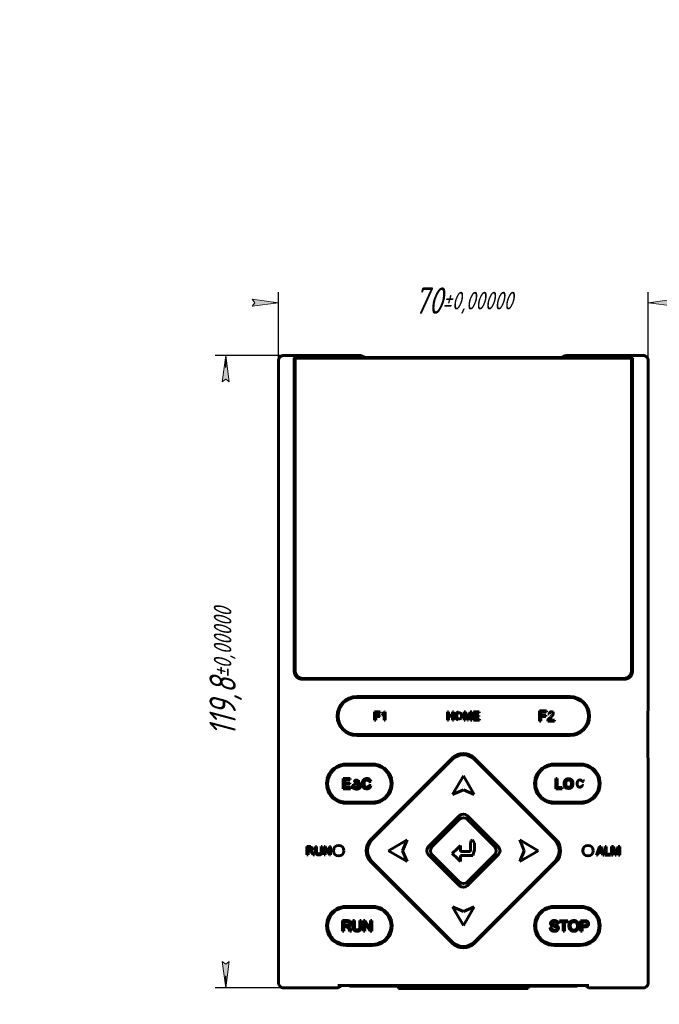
# Model space of a CAD drawing. Header units: millimetres. Extents: x 0 to 210, y 0 to 297.
# Tile 2 of 3: x 0 to 121, y 110 to 297. Entities that reach past the tile are written whole.
import ezdxf

# ---------------------------------------------------------------- set-up
doc = ezdxf.new("R2010")
doc.units = ezdxf.units.MM
doc.linetypes.add('K5LT_BASIC', pattern=[0])
doc.linetypes.add('K5LT_THIN', pattern=[0])
doc.layers.add('Системный слой', color=7, linetype='Continuous')
doc.styles.add('KDIMTEXTSTYLE', font='GOST_AU.SHX', dxfattribs={"width": 0.96, "oblique": 15, "height": 5})
doc.dimstyles.new('KDIMSTYLE (1.00)', dxfattribs={"dimtxt": 5, "dimasz": 1, "dimexe": 2, "dimexo": 0, "dimgap": 1, "dimtad": 1, "dimtxsty": 'KDIMTEXTSTYLE', "dimsah": 1, "dimcen": 0, "dimdle": 1, "dimadec": 0, "dimazin": 0, "dimtfac": 0.667, "dimtmove": 0, "dimatfit": 3, "dimfxl": 1, "dimtvp": 1, "dimtolj": 1, "dimtzin": 0, "dimarcsym": 0})

# ---------------------------------------------------------------- blocks, each defined once
blk = doc.blocks.new('U0')
at = {"layer": 'Системный слой', "color": 150, "linetype": 'K5LT_BASIC', "lineweight": 60, "true_color": 0x0080ff}
for p, q in [((85.4, 141.47), (85.33, 140.81)), ((85.33, 140.81), (85.33, 140.13)), ((85.33, 140.13), (85.33, 139.46)), ((85.73, 141.63), (85.4, 141.47)), ((86.12, 141), (85.73, 141.63)), ((86.12, 139.76), (86.12, 141)), ((84, 138.66), (85.81, 138.68)), ((85.81, 138.68), (86.12, 139.76))]:
    blk.add_line(p, q, dxfattribs=at)
blk = doc.blocks.new('U1')
at = {"layer": 'Системный слой', "color": 150, "linetype": 'K5LT_BASIC', "lineweight": 60, "true_color": 0x0080ff}
for p, q in [((83.49, 138.3), (83.49, 138.66)), ((83.49, 137.94), (83.49, 138.3)), ((83.49, 137.57), (83.49, 137.94))]:
    blk.add_line(p, q, dxfattribs=at)
blk = doc.blocks.new('U2')
at = {"layer": 'Системный слой', "color": 150, "linetype": 'K5LT_BASIC', "lineweight": 60, "true_color": 0x0080ff}
for p, q in [((107.41, 113.79), (107.18, 114.04)), ((107.71, 113.64), (107.41, 113.79)), ((108.01, 113.59), (107.71, 113.64))]:
    blk.add_line(p, q, dxfattribs=at)
blk = doc.blocks.new('U3')
at = {"layer": 'Системный слой', "color": 150, "linetype": 'K5LT_BASIC', "lineweight": 60, "true_color": 0x0080ff}
for p, q in [((62.77, 113.92), (71.7, 113.92)), ((96.3, 113.92), (105.23, 113.92))]:
    blk.add_line(p, q, dxfattribs=at)
blk = doc.blocks.new('U4')
at = {"layer": 'Системный слой', "color": 150, "linetype": 'K5LT_BASIC', "lineweight": 60, "true_color": 0x0080ff}
for p, q in [((64.5, 233.39), (64.78, 233.35)), ((64.78, 233.35), (65.07, 233.21)), ((65.07, 233.21), (65.3, 232.99))]:
    blk.add_line(p, q, dxfattribs=at)
blk = doc.blocks.new('U5')
at = {"layer": 'Системный слой', "color": 150, "linetype": 'K5LT_BASIC', "lineweight": 60, "true_color": 0x0080ff}
for p, q in [((60.6, 113.79), (60.3, 113.64)), ((60.83, 114.04), (60.6, 113.79)), ((60.3, 113.64), (60, 113.59))]:
    blk.add_line(p, q, dxfattribs=at)
blk = doc.blocks.new('U6')
at = {"layer": 'Системный слой', "color": 150, "linetype": 'K5LT_BASIC', "lineweight": 60, "true_color": 0x0080ff}
for p, q in [((102.71, 232.99), (102.94, 233.21)), ((102.94, 233.21), (103.22, 233.35)), ((103.22, 233.35), (103.51, 233.39))]:
    blk.add_line(p, q, dxfattribs=at)
blk = doc.blocks.new('U7')
at = {"layer": 'Системный слой', "color": 150, "linetype": 'K5LT_BASIC', "lineweight": 60, "true_color": 0x0080ff}
for p, q in [((60.31, 113.64), (60.6, 113.79)), ((60.6, 113.79), (60.84, 114.04)), ((60, 113.59), (60.31, 113.64))]:
    blk.add_line(p, q, dxfattribs=at)
blk = doc.blocks.new('U8')
at = {"layer": 'Системный слой', "color": 150, "linetype": 'K5LT_BASIC', "lineweight": 60, "true_color": 0x0080ff}
for p, q in [((102.69, 232.99), (102.92, 233.22)), ((102.92, 233.22), (103.21, 233.36)), ((103.21, 233.36), (103.5, 233.4))]:
    blk.add_line(p, q, dxfattribs=at)
blk = doc.blocks.new('U9')
at = {"layer": 'Системный слой', "color": 150, "linetype": 'K5LT_BASIC', "lineweight": 60, "true_color": 0x0080ff}
for p, q in [((64.5, 233.39), (64.79, 233.35)), ((64.79, 233.35), (65.08, 233.22)), ((65.08, 233.22), (65.31, 232.99))]:
    blk.add_line(p, q, dxfattribs=at)
blk = doc.blocks.new('U10')
at = {"layer": 'Системный слой', "color": 150, "linetype": 'K5LT_BASIC', "lineweight": 60, "true_color": 0x0080ff}
for p, q in [((107.17, 114.04), (107.4, 113.79)), ((107.4, 113.79), (107.7, 113.64)), ((107.7, 113.64), (108, 113.59))]:
    blk.add_line(p, q, dxfattribs=at)
blk = doc.blocks.new('KDIMARROW_01')
at = {"layer": 'Системный слой'}
blk.add_hatch(color=0, dxfattribs=at).paths.add_polyline_path([(-5, -0.66), (0, 0), (-5, 0.66), (-4.5, 0)])
at = {"layer": 'Системный слой', "color": 0, "linetype": 'K5LT_THIN', "lineweight": 18}
for p, q in [((-4.5, 0), (-5, 0.66)), ((-5, 0.66), (0, 0)), ((0, 0), (-5, -0.66)), ((-5, -0.66), (-4.5, 0)), ((0, 0), (-1, 0))]:
    blk.add_line(p, q, dxfattribs=at)

msp = doc.modelspace()

# ---------------------------------------------------------------- linework, layer by layer
at = {"layer": 'Системный слой', "color": 150, "linetype": 'K5LT_BASIC', "lineweight": 60, "true_color": 0x0080ff}
for p, q in [((50.002, 233.395), (64.504, 233.395)), ((64.498, 233.39), (50.002, 233.39)), ((103.499, 233.4), (118.004, 233.4)), ((118.004, 233.39), (103.507, 233.39)), ((49.003, 114.593), (49.003, 232.396)), ((49.003, 232.391), (49.003, 114.593)), ((51.986, 232.581), (51.986, 173.577)), ((51.991, 232.881), (52.003, 232.918)), ((52.003, 173.594), (52.003, 232.918)), ((52.003, 232.918), (116.003, 232.918)), ((115.853, 232.894), (52.153, 232.894)), ((52.162, 232.886), (52.153, 232.894)), ((52.153, 232.894), (52.153, 173.694)), ((52.167, 232.586), (52.167, 173.708)), ((64.697, 232.992), (103.308, 232.992)), ((115.839, 173.708), (115.839, 232.586)), ((115.844, 232.886), (115.853, 232.894)), ((115.853, 173.694), (115.853, 232.894)), ((116.003, 232.918), (116.003, 173.594)), ((116.016, 232.881), (116.003, 232.918)), ((116.02, 173.577), (116.02, 232.581)), ((119.003, 166.447), (119.003, 232.401)), ((119.003, 232.391), (119.003, 166.395)), ((53.485, 172.077), (114.521, 172.077)), ((114.503, 172.094), (53.503, 172.094)), ((114.353, 172.194), (53.653, 172.194)), ((114.339, 172.208), (53.667, 172.208)), ((63.803, 168.794), (104.203, 168.794)), ((63.803, 168.764), (104.203, 168.764)), ((63.803, 168.594), (104.203, 168.594)), ((98.409, 164.11), (98.409, 166.108)), ((98.409, 166.108), (99.758, 166.108)), ((99.758, 166.108), (99.758, 165.872)), ((67.197, 165.89), (68.275, 165.89)), ((67.197, 164.291), (67.197, 165.89)), ((67.408, 164.291), (67.197, 164.291)), ((68.275, 165.702), (67.408, 165.702)), ((67.408, 165.702), (67.408, 165.206)), ((67.408, 165.206), (68.159, 165.206)), ((68.159, 165.018), (67.408, 165.018)), ((67.408, 165.018), (67.408, 164.291)), ((68.159, 165.206), (68.159, 165.018)), ((68.275, 165.89), (68.275, 165.702)), ((68.621, 165.306), (68.621, 165.495)), ((69.014, 164.291), (69.014, 165.542)), ((69.21, 164.291), (69.014, 164.291)), ((69.084, 165.897), (69.21, 165.897)), ((69.21, 165.897), (69.21, 164.291)), ((80.971, 164.294), (80.971, 165.893)), ((80.971, 165.893), (81.171, 165.893)), ((81.171, 164.294), (80.971, 164.294)), ((81.171, 165.893), (81.171, 165.236)), ((81.171, 165.236), (81.958, 165.236)), ((81.958, 165.048), (81.171, 165.048)), ((81.171, 165.048), (81.171, 164.294)), ((81.958, 165.236), (81.958, 165.893)), ((81.958, 165.893), (82.159, 165.893)), ((81.958, 164.294), (81.958, 165.048)), ((82.159, 164.294), (81.958, 164.294)), ((82.159, 165.893), (82.159, 164.294)), ((84.132, 164.294), (84.132, 165.893)), ((84.132, 165.893), (84.434, 165.893)), ((84.325, 164.294), (84.132, 164.294)), ((84.325, 165.655), (84.325, 164.294)), ((84.763, 164.294), (84.325, 165.655)), ((84.434, 165.893), (84.792, 164.761)), ((84.944, 164.294), (84.763, 164.294)), ((85.384, 165.632), (84.944, 164.294)), ((84.945, 164.78), (85.308, 165.893)), ((85.308, 165.893), (85.578, 165.893)), ((85.384, 164.294), (85.384, 165.632)), ((85.578, 164.294), (85.384, 164.294)), ((85.578, 165.893), (85.578, 164.294)), ((85.905, 165.893), (87, 165.893)), ((85.905, 164.294), (85.905, 165.893)), ((87.036, 164.294), (85.905, 164.294)), ((86.106, 165.704), (86.106, 165.215)), ((87, 165.704), (86.106, 165.704)), ((86.106, 165.215), (86.944, 165.215)), ((86.106, 165.027), (86.106, 164.483)), ((86.944, 165.027), (86.106, 165.027)), ((86.106, 164.483), (87.036, 164.483)), ((86.944, 165.215), (86.944, 165.027)), ((87, 165.893), (87, 165.704)), ((87.036, 164.483), (87.036, 164.294)), ((98.674, 165.872), (98.674, 165.254)), ((99.758, 165.872), (98.674, 165.872)), ((98.674, 165.254), (99.612, 165.254)), ((98.674, 165.018), (98.674, 164.11)), ((99.612, 165.018), (98.674, 165.018)), ((99.612, 165.254), (99.612, 165.018)), ((100.017, 165.538), (100.269, 165.513)), ((101.291, 164.346), (100.311, 164.346)), ((101.291, 164.11), (101.291, 164.346)), ((118.951, 165.395), (118.951, 157.795)), ((98.674, 164.11), (98.409, 164.11)), ((99.97, 164.11), (101.291, 164.11)), ((104.203, 161.594), (63.803, 161.594)), ((104.203, 161.424), (63.803, 161.424)), ((104.203, 161.394), (63.803, 161.394)), ((66.467, 141.715), (81.882, 157.13)), ((66.481, 141.7), (81.896, 157.115)), ((66.75, 141.715), (81.882, 156.847)), ((86.11, 157.115), (101.525, 141.7)), ((86.124, 157.13), (101.539, 141.715)), ((86.124, 156.847), (101.256, 141.715)), ((119.003, 156.795), (119.003, 114.593)), ((119.003, 114.593), (119.003, 156.742)), ((61.803, 155.994), (66.803, 155.994)), ((61.803, 155.964), (66.803, 155.964)), ((61.803, 155.794), (66.803, 155.794)), ((101.203, 155.994), (106.203, 155.994)), ((101.203, 155.964), (106.203, 155.964)), ((101.203, 155.794), (106.203, 155.794)), ((62.588, 153.284), (61.232, 153.284)), ((61.232, 153.284), (61.232, 151.304)), ((61.48, 152.444), (61.48, 153.05)), ((61.48, 153.05), (62.588, 153.05)), ((62.588, 153.05), (62.588, 153.284)), ((81.968, 150.257), (84.003, 153.782)), ((84.003, 153.782), (86.038, 150.257)), ((101.759, 153.283), (101.497, 153.283)), ((101.497, 153.283), (101.497, 151.303)), ((101.759, 151.537), (101.759, 153.283)), ((61.232, 151.304), (62.632, 151.304)), ((62.518, 152.444), (61.48, 152.444)), ((61.48, 152.211), (62.518, 152.211)), ((61.48, 151.537), (61.48, 152.211)), ((62.632, 151.537), (61.48, 151.537)), ((62.518, 152.211), (62.518, 152.444)), ((62.632, 151.304), (62.632, 151.537)), ((62.955, 151.939), (63.284, 151.971)), ((64.092, 152.685), (64.433, 152.696)), ((66.463, 152.721), (66.133, 152.636)), ((66.476, 151.918), (66.145, 152.025)), ((84.003, 151.121), (81.968, 150.257)), ((86.038, 150.257), (84.003, 151.121)), ((101.497, 151.303), (102.734, 151.303)), ((102.734, 151.537), (101.759, 151.537)), ((102.734, 151.303), (102.734, 151.537)), ((106.768, 152.721), (106.5, 152.652)), ((106.782, 151.946), (106.513, 152.033)), ((66.803, 148.794), (61.803, 148.794)), ((66.803, 148.624), (61.803, 148.624)), ((66.803, 148.594), (61.803, 148.594)), ((106.203, 148.794), (101.203, 148.794)), ((106.203, 148.624), (101.203, 148.624)), ((106.203, 148.594), (101.203, 148.594)), ((83.296, 146.241), (77.355, 140.301)), ((78.063, 140.301), (83.296, 145.533)), ((90.651, 140.301), (84.71, 146.241)), ((84.71, 145.533), (89.943, 140.301)), ((55.105, 140.407), (54.396, 140.407)), ((54.396, 140.407), (54.396, 138.808)), ((55.114, 140.23), (54.607, 140.23)), ((54.607, 140.23), (54.607, 139.701)), ((56.221, 140.407), (56.009, 140.407)), ((56.009, 140.407), (56.009, 139.483)), ((56.221, 139.484), (56.221, 140.407)), ((57.266, 140.407), (57.055, 140.407)), ((57.055, 140.407), (57.055, 139.484)), ((57.266, 139.483), (57.266, 140.407)), ((57.617, 140.407), (57.617, 138.808)), ((57.834, 140.407), (57.617, 140.407)), ((57.819, 140.064), (58.659, 138.808)), ((57.819, 138.808), (57.819, 140.064)), ((58.673, 139.151), (57.834, 140.407)), ((58.673, 140.407), (58.673, 139.151)), ((58.876, 140.407), (58.673, 140.407)), ((58.876, 138.808), (58.876, 140.407)), ((69.815, 139.594), (73.34, 141.629)), ((73.34, 141.629), (72.475, 139.594)), ((83.486, 140.563), (83.493, 140.551)), ((83.486, 139.456), (83.486, 140.563)), ((85.405, 141.473), (85.394, 141.458)), ((94.666, 141.629), (98.191, 139.594)), ((95.531, 139.594), (94.666, 141.629)), ((109.797, 140.371), (109.183, 138.772)), ((109.82, 139.897), (109.645, 139.428)), ((110.025, 140.371), (109.797, 140.371)), ((110.68, 138.772), (110.025, 140.371)), ((110.84, 140.371), (110.84, 138.772)), ((111.052, 140.371), (110.84, 140.371)), ((111.052, 138.96), (111.052, 140.371)), ((112.403, 140.371), (112.084, 140.371)), ((112.084, 140.371), (112.084, 138.772)), ((112.288, 140.133), (112.751, 138.772)), ((112.288, 138.772), (112.288, 140.133)), ((112.781, 139.238), (112.403, 140.371)), ((112.942, 138.772), (113.406, 140.11)), ((113.326, 140.371), (112.943, 139.258)), ((113.61, 140.371), (113.326, 140.371)), ((113.406, 140.11), (113.406, 138.772)), ((113.61, 138.772), (113.61, 140.371)), ((54.396, 138.808), (54.607, 138.808)), ((54.607, 139.701), (55.062, 139.701)), ((54.607, 139.518), (54.851, 139.518)), ((54.607, 138.808), (54.607, 139.518)), ((55.327, 139.14), (55.539, 138.808)), ((55.805, 138.808), (55.527, 139.243)), ((55.539, 138.808), (55.805, 138.808)), ((57.617, 138.808), (57.819, 138.808)), ((58.659, 138.808), (58.876, 138.808)), ((73.34, 137.559), (69.815, 139.594)), ((72.475, 139.594), (73.34, 137.559)), ((77.355, 138.887), (83.296, 132.946)), ((83.296, 133.654), (78.063, 138.887)), ((83.486, 139.456), (83.493, 139.458)), ((84.003, 139.456), (83.486, 139.456)), ((83.486, 138.662), (84.003, 138.662)), ((83.486, 137.554), (83.486, 138.662)), ((84.003, 139.458), (83.493, 139.458)), ((85.311, 139.458), (84.003, 139.458)), ((84.71, 132.946), (90.651, 138.887)), ((89.943, 138.887), (84.71, 133.654)), ((85.327, 139.456), (85.311, 139.458)), ((98.191, 139.594), (94.666, 137.559)), ((94.666, 137.559), (95.531, 139.594)), ((109.183, 138.772), (109.408, 138.772)), ((109.408, 138.772), (109.584, 139.256)), ((109.584, 139.256), (110.252, 139.256)), ((109.645, 139.428), (110.187, 139.428)), ((110.187, 139.428), (110.02, 139.871)), ((110.252, 139.256), (110.439, 138.772)), ((110.439, 138.772), (110.68, 138.772)), ((110.84, 138.772), (111.839, 138.772)), ((111.839, 138.96), (111.052, 138.96)), ((111.839, 138.772), (111.839, 138.96)), ((112.084, 138.772), (112.288, 138.772)), ((112.751, 138.772), (112.942, 138.772)), ((113.406, 138.772), (113.61, 138.772)), ((81.882, 122.057), (66.467, 137.472)), ((81.896, 122.072), (66.481, 137.487)), ((81.882, 122.34), (66.75, 137.472)), ((83.486, 137.554), (83.491, 137.573)), ((101.525, 137.487), (86.11, 122.072)), ((101.256, 137.472), (86.124, 122.34)), ((101.539, 137.472), (86.124, 122.057)), ((61.803, 129.044), (66.803, 129.044)), ((61.803, 129.014), (66.803, 129.014)), ((61.803, 128.844), (66.803, 128.844)), ((81.968, 128.931), (84.003, 128.066)), ((84.003, 125.406), (81.968, 128.931)), ((84.003, 128.066), (86.038, 128.931)), ((86.038, 128.931), (84.003, 125.406)), ((101.203, 129.044), (106.203, 129.044)), ((101.203, 129.014), (106.203, 129.014)), ((101.203, 128.844), (106.203, 128.844)), ((61.103, 126.35), (61.103, 124.37)), ((61.981, 126.35), (61.103, 126.35)), ((61.366, 125.476), (61.366, 126.131)), ((61.366, 126.131), (61.992, 126.131)), ((61.929, 125.476), (61.366, 125.476)), ((61.366, 124.37), (61.366, 125.249)), ((61.366, 125.249), (61.669, 125.249)), ((63.101, 126.35), (63.101, 125.206)), ((63.363, 126.35), (63.101, 126.35)), ((63.363, 125.208), (63.363, 126.35)), ((64.659, 126.35), (64.397, 126.35)), ((64.397, 126.35), (64.397, 125.208)), ((64.659, 125.206), (64.659, 126.35)), ((65.361, 126.35), (65.092, 126.35)), ((65.092, 126.35), (65.092, 124.37)), ((65.344, 125.926), (66.384, 124.37)), ((65.344, 124.37), (65.344, 125.926)), ((66.401, 124.796), (65.361, 126.35)), ((66.401, 126.35), (66.401, 124.796)), ((66.652, 126.35), (66.401, 126.35)), ((66.652, 124.37), (66.652, 126.35)), ((100.681, 125.01), (100.434, 124.989)), ((101.7, 125.756), (101.951, 125.775)), ((103.789, 126.333), (102.22, 126.333)), ((102.22, 126.333), (102.22, 126.099)), ((102.22, 126.099), (102.872, 126.099)), ((102.872, 126.099), (102.872, 124.353)), ((103.134, 126.099), (103.789, 126.099)), ((103.134, 124.353), (103.134, 126.099)), ((103.789, 126.099), (103.789, 126.333)), ((106.957, 126.333), (106.21, 126.333)), ((106.21, 126.333), (106.21, 124.353)), ((106.472, 125.391), (106.472, 126.099)), ((106.472, 126.099), (106.978, 126.099)), ((106.984, 125.391), (106.472, 125.391)), ((106.472, 124.353), (106.472, 125.158)), ((106.472, 125.158), (106.98, 125.158)), ((61.103, 124.37), (61.366, 124.37)), ((62.257, 124.782), (62.519, 124.37)), ((62.849, 124.37), (62.504, 124.909)), ((62.519, 124.37), (62.849, 124.37)), ((65.092, 124.37), (65.344, 124.37)), ((66.384, 124.37), (66.652, 124.37)), ((102.872, 124.353), (103.134, 124.353)), ((106.21, 124.353), (106.472, 124.353)), ((66.803, 121.844), (61.803, 121.844)), ((66.803, 121.674), (61.803, 121.674)), ((66.803, 121.644), (61.803, 121.644)), ((106.203, 121.844), (101.203, 121.844)), ((106.203, 121.674), (101.203, 121.674)), ((106.203, 121.644), (101.203, 121.644)), ((107.786, 114.04), (60.22, 114.04)), ((62.503, 113.955), (62.503, 114.04)), ((64.903, 114.04), (64.903, 113.965)), ((64.903, 113.965), (69.703, 113.965)), ((69.703, 113.965), (69.703, 114.04)), ((71.703, 113.716), (71.703, 114.04)), ((96.303, 114.04), (96.303, 113.716)), ((98.303, 114.04), (98.303, 113.965)), ((98.303, 113.965), (103.103, 113.965)), ((103.103, 113.965), (103.103, 114.04)), ((105.503, 113.955), (105.503, 114.04)), ((59.997, 113.595), (50.002, 113.595)), ((50.002, 113.595), (60.004, 113.595)), ((71.703, 113.675), (71.703, 113.716)), ((96.303, 113.716), (71.703, 113.716)), ((96.303, 113.675), (71.703, 113.675)), ((71.703, 113.633), (71.703, 113.675)), ((71.703, 113.591), (71.703, 113.633)), ((96.303, 113.633), (71.703, 113.633)), ((71.703, 113.549), (71.703, 113.591)), ((96.303, 113.591), (71.703, 113.591)), ((96.303, 113.549), (71.703, 113.549)), ((71.703, 113.507), (71.703, 113.549)), ((96.303, 113.507), (71.703, 113.507)), ((71.703, 113.465), (71.703, 113.507)), ((96.303, 113.465), (71.703, 113.465)), ((96.303, 113.716), (96.303, 113.675)), ((96.303, 113.675), (96.303, 113.633)), ((96.303, 113.633), (96.303, 113.591)), ((96.303, 113.591), (96.303, 113.549)), ((96.303, 113.549), (96.303, 113.507)), ((96.303, 113.507), (96.303, 113.465)), ((108.002, 113.595), (118.004, 113.595)), ((118.004, 113.595), (108.009, 113.595))]:
    msp.add_line(p, q, dxfattribs=at)
for centre in [(60.402, 139.594), (107.604, 139.594)]:
    msp.add_circle(centre, 1, dxfattribs=at)
for centre, radius, start, end in [((63.803, 165.094), 3.7, 90, 270), ((63.803, 165.094), 3.67, 90, 270), ((63.803, 165.094), 3.5, 90, 270), ((104.203, 165.094), 3.7, 270, 90), ((104.203, 165.094), 3.67, 270, 90), ((104.203, 165.094), 3.5, 270, 90), ((84.003, 155.009), 3, 45, 135), ((84.003, 154.726), 3, 45, 135), ((84.003, 155.009), 2.979, 45, 135), ((61.803, 152.294), 3.7, 89.99663, 270.00357), ((61.803, 152.294), 3.67, 89.9966, 270.00357), ((61.803, 152.294), 3.5, 89.99643, 270.00357), ((66.803, 152.294), 3.7, 269.99663, 90.00357), ((66.803, 152.294), 3.67, 269.9966, 90.00357), ((66.803, 152.294), 3.5, 269.99643, 90.00357), ((101.203, 152.294), 3.7, 89.99663, 270.00337), ((101.203, 152.294), 3.67, 89.9966, 270.00337), ((101.203, 152.294), 3.5, 89.99643, 270.00357), ((106.203, 152.294), 3.7, 269.99663, 90.00357), ((106.203, 152.294), 3.67, 269.9966, 90.00357), ((106.203, 152.294), 3.5, 269.99643, 90.00357), ((84.003, 145.534), 1, 45, 135), ((84.003, 144.826), 1, 45, 135), ((68.588, 139.594), 3, 135, 225), ((68.588, 139.594), 2.979, 135, 225), ((68.871, 139.594), 3, 135, 225), ((78.062, 139.594), 1, 135, 225), ((78.77, 139.594), 1, 135, 225), ((89.236, 139.594), 1, 315, 45), ((89.944, 139.594), 1, 315, 45), ((99.135, 139.594), 3, 315, 45), ((99.418, 139.594), 2.979, 315, 45), ((99.418, 139.594), 3, 315, 45), ((84.003, 134.361), 1, 225, 315), ((84.003, 133.653), 1, 225, 315), ((61.803, 125.344), 3.7, 89.99663, 270.00357), ((61.803, 125.344), 3.67, 89.9966, 270.00357), ((61.803, 125.344), 3.5, 89.99643, 270.00357), ((66.803, 125.344), 3.7, 269.99663, 90.00357), ((66.803, 125.344), 3.67, 269.9966, 90.00357), ((66.803, 125.344), 3.5, 269.99643, 90.00357), ((101.203, 125.344), 3.7, 89.99663, 270.00337), ((101.203, 125.344), 3.67, 89.9966, 270.00337), ((101.203, 125.344), 3.5, 89.99643, 270.00357), ((106.203, 125.344), 3.7, 269.99663, 90.00357), ((106.203, 125.344), 3.67, 269.9966, 90.00357), ((106.203, 125.344), 3.5, 269.99643, 90.00357), ((84.003, 124.462), 3, 225, 315), ((84.003, 124.179), 3, 225, 315), ((84.003, 124.179), 2.979, 225, 315)]:
    msp.add_arc(centre, radius, start, end, dxfattribs=at)
for points, weights in [([(50.002, 233.395), (49.416, 233.395), (49.003, 232.981), (49.003, 232.396)], [1, 0.805381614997, 0.805381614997, 1]), ([(49.003, 232.391), (49.003, 232.977), (49.416, 233.39), (50.002, 233.39)], [1, 0.805381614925, 0.805381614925, 1]), ([(119.003, 232.401), (119.003, 232.987), (118.59, 233.4), (118.004, 233.4)], [1, 0.805381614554, 0.805381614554, 1]), ([(118.004, 233.39), (118.59, 233.39), (119.003, 232.977), (119.003, 232.391)], [1, 0.805381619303, 0.805381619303, 1]), ([(51.991, 232.881), (51.988, 232.872), (51.986, 232.75), (51.986, 232.581)], [1, 0.816916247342, 0.816916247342, 1]), ([(52.167, 232.586), (52.167, 232.759), (52.165, 232.883), (52.162, 232.886)], [1, 0.808834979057, 0.808834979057, 1]), ([(115.844, 232.886), (115.841, 232.883), (115.839, 232.759), (115.839, 232.586)], [1, 0.80883497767, 0.80883497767, 1]), ([(116.02, 232.581), (116.02, 232.75), (116.018, 232.872), (116.016, 232.881)], [1, 0.816916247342, 0.816916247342, 1]), ([(53.485, 172.077), (52.607, 172.077), (51.986, 172.698), (51.986, 173.577)], [1, 0.80480826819, 0.80480826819, 1]), ([(53.503, 172.094), (52.624, 172.094), (52.003, 172.716), (52.003, 173.594)], [1, 0.804808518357, 0.804808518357, 1]), ([(53.653, 172.194), (52.774, 172.194), (52.153, 172.816), (52.153, 173.694)], [1, 0.804808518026, 0.804808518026, 1]), ([(52.167, 173.708), (52.167, 172.83), (52.788, 172.208), (53.667, 172.208)], [1, 0.8048106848, 0.8048106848, 1]), ([(114.339, 172.208), (115.218, 172.208), (115.839, 172.83), (115.839, 173.708)], [1, 0.804810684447, 0.804810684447, 1]), ([(115.853, 173.694), (115.853, 172.816), (115.232, 172.194), (114.353, 172.194)], [1, 0.804808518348, 0.804808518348, 1]), ([(116.003, 173.594), (116.003, 172.716), (115.382, 172.094), (114.503, 172.094)], [1, 0.80480852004, 0.80480852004, 1]), ([(116.02, 173.577), (116.02, 172.698), (115.399, 172.077), (114.521, 172.077)], [1, 0.804808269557, 0.804808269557, 1]), ([(119.003, 166.395), (118.972, 166.395), (118.951, 165.98), (118.951, 165.395)], [1, 0.804737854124, 0.804737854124, 1]), ([(118.951, 157.795), (118.951, 157.209), (118.972, 156.795), (119.003, 156.795)], [1, 0.804737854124, 0.804737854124, 1]), ([(50.002, 113.595), (49.416, 113.595), (49.003, 114.008), (49.003, 114.593)], [1, 0.805381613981, 0.805381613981, 1]), ([(49.003, 114.593), (49.003, 114.008), (49.416, 113.595), (50.002, 113.595)], [1, 0.805381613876, 0.805381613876, 1]), ([(62.503, 113.955), (62.503, 113.943), (62.595, 113.931), (62.771, 113.92)], [1, 0.977253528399, 0.977253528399, 1]), ([(105.235, 113.92), (105.412, 113.931), (105.503, 113.943), (105.503, 113.955)], [1, 0.977253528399, 0.977253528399, 1]), ([(119.003, 114.593), (119.003, 114.008), (118.59, 113.595), (118.004, 113.595)], [1, 0.805381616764, 0.805381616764, 1]), ([(118.004, 113.595), (118.59, 113.595), (119.003, 114.008), (119.003, 114.593)], [1, 0.805381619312, 0.805381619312, 1])]:
    msp.add_rational_spline(points, weights, degree=3, dxfattribs=at)
for points, degree, knots in [([(68.621, 165.495), (68.715, 165.54), (68.805, 165.595), (68.924, 165.695), (68.961, 165.731), (69.029, 165.808), (69.06, 165.85), (69.084, 165.897)], 3, [0, 0, 0, 0, 0.5, 0.5, 0.75, 0.75, 1, 1, 1, 1]), ([(69.014, 165.542), (68.958, 165.489), (68.894, 165.446), (68.762, 165.368), (68.693, 165.332), (68.621, 165.306)], 3, [0, 0, 0, 0, 0.5, 0.5, 1, 1, 1, 1]), ([(82.995, 164.392), (82.921, 164.413), (82.85, 164.448), (82.727, 164.542), (82.674, 164.601), (82.595, 164.735), (82.568, 164.809), (82.535, 164.961), (82.529, 165.038), (82.529, 165.114)], 3, [0, 0, 0, 0, 0.25, 0.25, 0.5, 0.5, 0.75, 0.75, 1, 1, 1, 1]), ([(82.596, 165.501), (82.626, 165.571), (82.668, 165.635), (82.772, 165.747), (82.833, 165.795), (82.903, 165.826)], 3, [0, 0, 0, 0, 0.5, 0.5, 1, 1, 1, 1]), ([(83.677, 165.13), (83.677, 165.126), (83.677, 165.118), (83.677, 165.102), (83.676, 165.082), (83.675, 165.058), (83.673, 165.024), (83.668, 164.982), (83.658, 164.923), (83.642, 164.86), (83.62, 164.806), (83.596, 164.759), (83.571, 164.72), (83.542, 164.687), (83.513, 164.658), (83.482, 164.632), (83.448, 164.609), (83.419, 164.594), (83.396, 164.584), (83.372, 164.575), (83.348, 164.567), (83.324, 164.562), (83.298, 164.557), (83.271, 164.554), (83.249, 164.552), (83.232, 164.552), (83.215, 164.552), (83.191, 164.553), (83.162, 164.555), (83.135, 164.56), (83.099, 164.568), (83.065, 164.579), (83.032, 164.594), (83.01, 164.605), (82.989, 164.618), (82.968, 164.633), (82.948, 164.649), (82.928, 164.666), (82.909, 164.686), (82.893, 164.703), (82.873, 164.728), (82.851, 164.761), (82.828, 164.805), (82.813, 164.844), (82.798, 164.887), (82.786, 164.939), (82.778, 164.989), (82.774, 165.025), (82.772, 165.047), (82.771, 165.07), (82.77, 165.094), (82.77, 165.118), (82.77, 165.145), (82.77, 165.17), (82.772, 165.201), (82.775, 165.237), (82.78, 165.279), (82.787, 165.319), (82.798, 165.369), (82.813, 165.414), (82.83, 165.455), (82.849, 165.491), (82.874, 165.53), (82.902, 165.563), (82.93, 165.591), (82.96, 165.616), (82.993, 165.637), (83.021, 165.652), (83.043, 165.663), (83.066, 165.672), (83.091, 165.679), (83.116, 165.685), (83.145, 165.691), (83.171, 165.694), (83.2, 165.696), (83.227, 165.697), (83.259, 165.696), (83.282, 165.694), (83.306, 165.691), (83.329, 165.687), (83.36, 165.679), (83.387, 165.671), (83.412, 165.661), (83.435, 165.65), (83.457, 165.637), (83.485, 165.62), (83.518, 165.594), (83.543, 165.569), (83.562, 165.547), (83.579, 165.524), (83.599, 165.494), (83.612, 165.469), (83.618, 165.456), (83.622, 165.446), (83.631, 165.426), (83.642, 165.394), (83.655, 165.347), (83.666, 165.294), (83.673, 165.238), (83.676, 165.184), (83.677, 165.148), (83.677, 165.13)], 3, [0, 0, 0, 0, 0.2040565, 0.4081131, 0.8162262, 1.2243393, 1.6324524, 2.508593, 3.3847337, 4.6792653, 5.8013607, 6.3537231, 7.320848, 8.1845683, 8.5988949, 9.4172572, 10.2356196, 10.6623958, 11.089172, 11.5079004, 11.9266288, 12.3603434, 12.7940579, 13.2670404, 13.7400229, 13.9265036, 14.1129842, 14.6165108, 15.1200374, 15.5852139, 16.0503905, 16.9807435, 17.4122956, 17.8438477, 18.2667372, 18.6896267, 19.1271111, 19.5645954, 20.0411265, 20.5176575, 20.7334012, 21.6490406, 22.56468, 23.2306292, 23.7778586, 24.8723173, 25.9506884, 26.3360938, 26.7214992, 27.1069047, 27.4923101, 27.9269647, 28.3616193, 28.7962739, 29.2309286, 29.9399707, 30.6490129, 31.3444868, 32.0399608, 33.227086, 33.7706425, 34.314199, 35.2662314, 36.1130164, 36.5137047, 37.2922813, 38.0708579, 38.4920965, 38.9133352, 39.3350875, 39.7568398, 40.2022975, 40.6477553, 41.2751226, 41.5491674, 42.0972571, 42.6453468, 43.1934365, 43.2528373, 43.8953231, 44.3867896, 44.8782562, 45.3186806, 45.759105, 46.1756909, 46.5922768, 47.4248391, 48.3025869, 48.3812828, 48.9126612, 49.7384716, 50.2363863, 50.3157365, 50.4744369, 50.7918376, 51.4266392, 52.199968, 53.2356259, 54.170248, 55.085124, 56, 56, 56, 56]), ([(100.482, 164.849), (100.362, 164.75), (100.244, 164.648), (100.097, 164.468), (100.054, 164.404), (99.989, 164.265), (99.968, 164.188), (99.97, 164.11)], 3, [0, 0, 0, 0, 0.5, 0.5, 0.75, 0.75, 1, 1, 1, 1]), ([(100.269, 165.513), (100.27, 165.602), (100.289, 165.693), (100.394, 165.838), (100.475, 165.887), (100.607, 165.913), (100.652, 165.915), (100.741, 165.909), (100.785, 165.9), (100.909, 165.848), (100.977, 165.782), (101.046, 165.615), (101.042, 165.52), (100.983, 165.352), (100.931, 165.278), (100.815, 165.144), (100.75, 165.082), (100.618, 164.963), (100.55, 164.905), (100.482, 164.849)], 3, [0, 0, 0, 0, 0.125, 0.125, 0.25, 0.25, 0.3125, 0.3125, 0.375, 0.375, 0.5, 0.5, 0.625, 0.625, 0.75, 0.75, 0.875, 0.875, 1, 1, 1, 1]), ([(100.311, 164.346), (100.359, 164.424), (100.423, 164.49), (100.559, 164.612), (100.628, 164.671), (100.698, 164.73)], 3, [0, 0, 0, 0, 0.5, 0.5, 1, 1, 1, 1]), ([(64.092, 152.685), (64.067, 152.835), (63.902, 152.966), (63.736, 152.966), (63.566, 152.966), (63.469, 152.896)], 2, [0, 0, 0, 0.3333333, 0.6666667, 0.6666667, 1, 1, 1]), ([(66.476, 151.918), (66.451, 151.826), (66.416, 151.735), (66.316, 151.571), (66.25, 151.498), (66.093, 151.391), (66.001, 151.355), (65.814, 151.317), (65.717, 151.313), (65.527, 151.327), (65.431, 151.349), (65.257, 151.427), (65.176, 151.484), (65.04, 151.621), (64.985, 151.7), (64.904, 151.875), (64.879, 151.968), (64.851, 152.159), (64.848, 152.254), (64.857, 152.444), (64.869, 152.541), (64.919, 152.726), (64.957, 152.816), (65.061, 152.976), (65.128, 153.046), (65.283, 153.16), (65.371, 153.201), (65.556, 153.251), (65.653, 153.26), (65.845, 153.256), (65.942, 153.241), (66.122, 153.176), (66.206, 153.125), (66.276, 153.059)], 3, [0.000768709, 0.000768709, 0.000768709, 0.000768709, 0.0010562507, 0.0010562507, 0.0013437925, 0.0013437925, 0.0016313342, 0.0016313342, 0.0019188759, 0.0019188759, 0.0022064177, 0.0022064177, 0.0024939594, 0.0024939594, 0.0027815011, 0.0027815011, 0.0030690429, 0.0030690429, 0.0033565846, 0.0033565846, 0.0036441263, 0.0036441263, 0.003931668, 0.003931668, 0.0042192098, 0.0042192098, 0.0045067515, 0.0045067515, 0.0047942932, 0.0047942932, 0.005081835, 0.005081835, 0.0053693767, 0.0053693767, 0.0053693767, 0.0053693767]), ([(66.145, 152.025), (66.094, 151.81), (65.861, 151.609), (65.699, 151.609), (65.479, 151.609), (65.204, 151.926), (65.204, 152.3), (65.204, 152.652), (65.483, 152.966), (65.708, 152.966), (65.87, 152.966), (66.097, 152.789), (66.133, 152.636)], 2, [0.0004732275, 0.0004732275, 0.0004732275, 0.0008737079, 0.0012741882, 0.0012741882, 0.0016746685, 0.0020751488, 0.0020751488, 0.0024756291, 0.0028761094, 0.0028761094, 0.0032765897, 0.00367707, 0.00367707, 0.00367707]), ([(103.544, 153.144), (103.631, 153.181), (103.725, 153.201), (103.916, 153.216), (104.012, 153.214), (104.2, 153.18), (104.291, 153.149), (104.455, 153.05), (104.526, 152.985), (104.64, 152.832), (104.681, 152.743), (104.734, 152.561), (104.748, 152.466), (104.757, 152.275), (104.753, 152.181), (104.725, 151.994), (104.7, 151.899), (104.618, 151.727), (104.559, 151.648), (104.419, 151.519), (104.335, 151.469), (104.155, 151.405), (104.058, 151.39), (103.868, 151.383), (103.771, 151.391), (103.586, 151.435), (103.496, 151.474), (103.341, 151.585), (103.274, 151.656), (103.172, 151.819), (103.138, 151.91), (103.096, 152.098), (103.088, 152.192), (103.088, 152.287)], 3, [0.0004952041, 0.0004952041, 0.0004952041, 0.0004952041, 0.0007778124, 0.0007778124, 0.0010604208, 0.0010604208, 0.0013430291, 0.0013430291, 0.0016256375, 0.0016256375, 0.0019082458, 0.0019082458, 0.0021908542, 0.0021908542, 0.0024734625, 0.0024734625, 0.0027560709, 0.0027560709, 0.0030386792, 0.0030386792, 0.0033212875, 0.0033212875, 0.0036038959, 0.0036038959, 0.0038865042, 0.0038865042, 0.0041691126, 0.0041691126, 0.0044517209, 0.0044517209, 0.0047343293, 0.0047343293, 0.0050169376, 0.0050169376, 0.0050169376, 0.0050169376]), ([(103.168, 152.751), (103.205, 152.837), (103.257, 152.915), (103.383, 153.05), (103.458, 153.107), (103.544, 153.144)], 3, [0, 0, 0, 0, 0.5, 0.5, 1, 1, 1, 1]), ([(103.376, 152.301), (103.376, 152.305), (103.376, 152.315), (103.377, 152.333), (103.377, 152.356), (103.379, 152.383), (103.381, 152.422), (103.387, 152.474), (103.399, 152.545), (103.418, 152.62), (103.443, 152.684), (103.465, 152.728), (103.483, 152.758), (103.507, 152.793), (103.534, 152.825), (103.569, 152.859), (103.605, 152.889), (103.644, 152.915), (103.678, 152.933), (103.705, 152.945), (103.733, 152.956), (103.769, 152.967), (103.807, 152.976), (103.858, 152.984), (103.901, 152.986), (103.937, 152.986), (103.962, 152.985), (103.995, 152.983), (104.034, 152.977), (104.074, 152.968), (104.117, 152.956), (104.165, 152.936), (104.209, 152.911), (104.241, 152.888), (104.265, 152.87), (104.287, 152.849), (104.306, 152.83), (104.325, 152.809), (104.347, 152.78), (104.37, 152.745), (104.394, 152.7), (104.414, 152.651), (104.433, 152.593), (104.447, 152.531), (104.456, 152.472), (104.462, 152.414), (104.464, 152.371), (104.465, 152.335), (104.465, 152.312), (104.465, 152.293), (104.465, 152.274), (104.464, 152.249), (104.463, 152.218), (104.46, 152.174), (104.454, 152.125), (104.445, 152.071), (104.431, 152.011), (104.413, 151.955), (104.391, 151.906), (104.375, 151.873), (104.357, 151.843), (104.332, 151.807), (104.304, 151.775), (104.268, 151.74), (104.231, 151.708), (104.19, 151.681), (104.155, 151.663), (104.128, 151.65), (104.1, 151.64), (104.071, 151.631), (104.042, 151.624), (104.01, 151.618), (103.978, 151.615), (103.951, 151.613), (103.931, 151.612), (103.911, 151.612), (103.882, 151.613), (103.848, 151.617), (103.814, 151.622), (103.771, 151.632), (103.73, 151.645), (103.692, 151.662), (103.665, 151.677), (103.639, 151.692), (103.614, 151.71), (103.59, 151.729), (103.566, 151.75), (103.543, 151.773), (103.525, 151.794), (103.501, 151.823), (103.479, 151.856), (103.457, 151.896), (103.437, 151.939), (103.416, 151.995), (103.399, 152.06), (103.386, 152.132), (103.38, 152.197), (103.377, 152.256), (103.376, 152.286), (103.376, 152.301)], 3, [0, 0, 0, 0, 0.1938467, 0.3876934, 0.7753869, 1.1630803, 1.5507738, 2.4494028, 3.3480318, 4.625052, 5.7295988, 6.2271688, 6.7131848, 7.1992009, 8.0459858, 8.472661, 9.2512376, 10.0298142, 10.4510528, 10.8722915, 11.2940438, 11.7157961, 12.4645346, 12.9497249, 13.9201054, 14.2649628, 14.4966842, 14.960127, 15.6756934, 16.1769361, 16.6781787, 17.5590275, 18.3921993, 18.8084804, 19.2247616, 19.6636355, 20.1025094, 20.3402391, 20.8716174, 21.6527383, 22.1059635, 23.0124138, 23.9088353, 24.6944042, 25.7072287, 26.430863, 27.1544973, 27.5501063, 27.9457152, 28.1435197, 28.3413242, 28.7369332, 29.2013729, 29.6658127, 30.5946922, 31.2990087, 32.0033251, 33.2079546, 33.760317, 34.2668385, 34.7619217, 35.257005, 36.1207253, 36.5558433, 37.3762135, 38.1945759, 38.6213521, 39.0481283, 39.4668567, 39.8855851, 40.3192996, 40.7530142, 41.2259967, 41.6989792, 41.8854598, 42.0719405, 42.5754672, 43.0789939, 43.5441704, 44.0093469, 44.9396999, 45.371252, 45.8028041, 46.2256936, 46.6485831, 47.0860675, 47.5235519, 48.0000829, 48.4766139, 48.6923579, 49.6079973, 50.1311789, 50.6312393, 51.6313601, 52.6203634, 53.4878236, 54.7439118, 55.3719559, 56, 56, 56, 56]), ([(106.513, 152.033), (106.461, 151.815), (106.225, 151.612), (106.06, 151.612), (105.838, 151.612), (105.56, 151.933), (105.56, 152.311), (105.56, 152.668), (105.843, 152.986), (106.07, 152.986), (106.234, 152.986), (106.464, 152.807), (106.5, 152.652)], 2, [0.0004791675, 0.0004791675, 0.0004791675, 0.0008846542, 0.001290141, 0.001290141, 0.0016956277, 0.0021011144, 0.0021011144, 0.0025066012, 0.0029120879, 0.0029120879, 0.0033175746, 0.0037230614, 0.0037230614, 0.0037230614]), ([(63.466, 152.656), (63.54, 152.594), (64.114, 152.457), (64.389, 152.311), (64.544, 152.059), (64.544, 151.873), (64.544, 151.704), (64.357, 151.41), (64.016, 151.267), (63.762, 151.267), (63.391, 151.267), (62.994, 151.61), (62.955, 151.939)], 2, [0.0008609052, 0.0008609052, 0.0008609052, 0.0012618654, 0.0016628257, 0.0020637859, 0.0024647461, 0.0024647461, 0.0028657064, 0.0032666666, 0.0036676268, 0.0036676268, 0.0040685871, 0.0044695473, 0.0044695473, 0.0044695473]), ([(63.24, 152.392), (63.297, 152.34), (63.368, 152.306), (63.51, 152.249), (63.584, 152.227), (63.659, 152.208)], 3, [0, 0, 0, 0, 0.5, 0.5, 1, 1, 1, 1]), ([(63.977, 152.121), (64.042, 152.098), (64.108, 152.066), (64.189, 151.955), (64.199, 151.881), (64.168, 151.746), (64.125, 151.688), (64.016, 151.603), (63.949, 151.58), (63.814, 151.558), (63.746, 151.556), (63.61, 151.572), (63.543, 151.592), (63.427, 151.664), (63.38, 151.717), (63.315, 151.838), (63.296, 151.904), (63.284, 151.971)], 3, [0, 0, 0, 0, 0.125, 0.125, 0.25, 0.25, 0.375, 0.375, 0.5, 0.5, 0.625, 0.625, 0.75, 0.75, 0.875, 0.875, 1, 1, 1, 1]), ([(63.469, 152.896), (63.407, 152.85), (63.407, 152.775), (63.407, 152.706), (63.466, 152.656)], 2, [0, 0, 0, 0.5, 0.5, 1, 1, 1]), ([(63.659, 152.208), (63.701, 152.198), (63.743, 152.187), (63.784, 152.176), (63.827, 152.165), (63.869, 152.153), (63.911, 152.141), (63.932, 152.135), (63.954, 152.129), (63.974, 152.122), (63.975, 152.121), (63.976, 152.121), (63.977, 152.121)], 3, [0, 0, 0, 0, 0.3935519, 0.3935519, 0.3935519, 0.7929439, 0.7929439, 0.7929439, 0.9926804, 0.9926804, 0.9926804, 1, 1, 1, 1]), ([(55.062, 139.701), (55.207, 139.701), (55.371, 139.761), (55.456, 139.893), (55.456, 139.97), (55.456, 140.084), (55.291, 140.23), (55.114, 140.23)], 2, [0, 0, 0, 0.2, 0.4, 0.6, 0.6, 0.8, 1, 1, 1]), ([(83.493, 139.458), (83.493, 139.549), (83.493, 139.64), (83.493, 139.822), (83.493, 139.913), (83.493, 140.186), (83.493, 140.369), (83.493, 140.551)], 3, [0, 0, 0, 0, 0.2499999, 0.2499999, 0.4999998, 0.4999998, 1, 1, 1, 1]), ([(54.851, 139.518), (54.852, 139.518), (54.935, 139.518), (54.971, 139.51)], 2, [0, 0, 0, 0.0090519, 1, 1, 1]), ([(55.527, 139.243), (55.444, 139.371), (55.351, 139.455), (55.308, 139.495), (55.224, 139.535)], 2, [0, 0, 0, 0.5, 0.5, 1, 1, 1]), ([(56.009, 139.483), (56.009, 139.229), (56.131, 138.935), (56.417, 138.781), (56.642, 138.781), (56.873, 138.781), (57.157, 138.958), (57.266, 139.242), (57.266, 139.483)], 2, [0, 0, 0, 0.1666667, 0.3333333, 0.5, 0.5, 0.6666667, 0.8333333, 1, 1, 1]), ([(57.055, 139.484), (57.055, 139.183), (56.856, 138.971), (56.623, 138.971), (56.487, 138.971), (56.298, 139.078), (56.221, 139.276), (56.221, 139.484)], 2, [0, 0, 0, 0.2, 0.4, 0.4, 0.6, 0.8, 1, 1, 1]), ([(85.327, 139.456), (85.266, 139.455), (85.151, 139.456), (84.995, 139.456), (84.877, 139.456), (84.792, 139.455), (84.73, 139.456), (84.669, 139.456), (84.606, 139.456), (84.543, 139.456), (84.483, 139.456), (84.428, 139.455), (84.378, 139.456), (84.341, 139.456), (84.312, 139.456), (84.293, 139.456), (84.273, 139.456), (84.253, 139.456), (84.229, 139.456), (84.205, 139.456), (84.184, 139.455), (84.167, 139.456), (84.153, 139.456), (84.14, 139.456), (84.124, 139.455), (84.108, 139.456), (84.092, 139.456), (84.075, 139.456), (84.053, 139.456), (84.029, 139.456), (84.012, 139.456), (84.003, 139.456)], 3, [0, 0, 0, 0, 4.4464646, 8.3112707, 11.3322838, 13.0167755, 14.4522243, 15.8238498, 17.4844656, 19.0044033, 20.4114319, 21.8236415, 22.9931587, 23.9922911, 24.5645076, 25.0450552, 25.4156326, 25.9642622, 26.539145, 27.1303639, 27.6944535, 28.0776268, 28.3885678, 28.664188, 29.0647366, 29.4757465, 29.8296007, 30.2490244, 30.7420854, 31.3727153, 32, 32, 32, 32]), ([(61.992, 126.131), (62.212, 126.131), (62.416, 125.95), (62.416, 125.81), (62.416, 125.714), (62.311, 125.551), (62.108, 125.476), (61.929, 125.476)], 2, [0, 0, 0, 0.0002537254, 0.0005074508, 0.0005074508, 0.0007611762, 0.0010149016, 0.001268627, 0.001268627, 0.001268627]), ([(62.129, 125.271), (62.414, 125.31), (62.687, 125.599), (62.687, 125.81), (62.687, 125.973), (62.522, 126.244), (62.246, 126.35), (61.981, 126.35)], 2, [0.0031549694, 0.0031549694, 0.0031549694, 0.0035281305, 0.0039012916, 0.0039012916, 0.0042744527, 0.0046476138, 0.0050207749, 0.0050207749, 0.0050207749]), ([(62.504, 124.909), (62.402, 125.067), (62.286, 125.172), (62.233, 125.221), (62.129, 125.271)], 2, [0, 0, 0, 0.5, 0.5, 1, 1, 1]), ([(63.101, 125.206), (63.101, 124.891), (63.253, 124.528), (63.606, 124.336), (63.885, 124.336), (64.171, 124.336), (64.524, 124.556), (64.659, 124.908), (64.659, 125.206)], 2, [0.0023209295, 0.0023209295, 0.0023209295, 0.0027701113, 0.0032192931, 0.0036684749, 0.0036684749, 0.0041176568, 0.0045668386, 0.0050160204, 0.0050160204, 0.0050160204]), ([(64.397, 125.208), (64.397, 124.835), (64.151, 124.573), (63.862, 124.573), (63.693, 124.573), (63.459, 124.705), (63.363, 124.95), (63.363, 125.208)], 2, [0, 0, 0, 0.0003794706, 0.0007589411, 0.0007589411, 0.0011384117, 0.0015178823, 0.0018973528, 0.0018973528, 0.0018973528]), ([(100.434, 124.989), (100.439, 124.79), (100.646, 124.475), (101.009, 124.319), (101.278, 124.319), (101.49, 124.319), (101.829, 124.474), (102.01, 124.754), (102.01, 124.912), (102.01, 125.071), (101.845, 125.316), (101.672, 125.395), (101.554, 125.449), (101.234, 125.522)], 2, [0.00440363, 0.00440363, 0.00440363, 0.0047762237, 0.0051488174, 0.0055214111, 0.0055214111, 0.0058940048, 0.0062665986, 0.0066391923, 0.0066391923, 0.007011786, 0.0073843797, 0.0073843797, 0.0077569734, 0.0077569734, 0.0077569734]), ([(101.951, 125.775), (101.944, 125.949), (101.763, 126.225), (101.427, 126.367), (101.206, 126.367), (101.007, 126.367), (100.68, 126.231), (100.509, 125.971), (100.509, 125.821), (100.509, 125.684), (100.649, 125.464), (100.79, 125.39), (100.9, 125.332), (101.173, 125.266)], 2, [0.0034936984, 0.0034936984, 0.0034936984, 0.0038290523, 0.0041644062, 0.0044997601, 0.0044997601, 0.004835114, 0.0051704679, 0.0055058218, 0.0055058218, 0.0058411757, 0.0061765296, 0.0061765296, 0.0065118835, 0.0065118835, 0.0065118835]), ([(101.173, 125.266), (101.446, 125.201), (101.525, 125.17), (101.65, 125.122), (101.758, 124.983), (101.758, 124.89), (101.758, 124.798), (101.645, 124.643), (101.416, 124.554), (101.266, 124.554), (101.097, 124.554), (100.827, 124.671), (100.699, 124.862), (100.681, 125.01)], 2, [0.0098088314, 0.0098088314, 0.0098088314, 0.0100588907, 0.0100588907, 0.0103089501, 0.0105590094, 0.0105590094, 0.0108090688, 0.0110591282, 0.0113091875, 0.0113091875, 0.0115592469, 0.0118093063, 0.0120593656, 0.0120593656, 0.0120593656]), ([(101.234, 125.522), (100.915, 125.594), (100.839, 125.662), (100.762, 125.732), (100.762, 125.838), (100.762, 125.961), (100.98, 126.136), (101.217, 126.136), (101.446, 126.136), (101.679, 125.944), (101.7, 125.756)], 2, [0.0013877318, 0.0013877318, 0.0013877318, 0.0017071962, 0.0017071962, 0.0020266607, 0.0020266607, 0.0023461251, 0.0026655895, 0.0026655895, 0.0029850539, 0.0033045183, 0.0033045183, 0.0033045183]), ([(105.75, 124.801), (105.872, 125.039), (105.872, 125.34), (105.872, 125.637), (105.641, 126.106), (105.201, 126.368), (104.927, 126.368), (104.508, 126.368), (103.978, 125.81), (103.978, 125.317)], 2, [0, 0, 0, 0.0006146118, 0.0006146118, 0.0012292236, 0.0018438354, 0.0024584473, 0.0024584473, 0.0030730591, 0.0036876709, 0.0036876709, 0.0036876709]), ([(103.978, 125.317), (103.978, 125.056), (104.205, 124.589), (104.646, 124.319), (104.925, 124.319), (105.183, 124.319), (105.629, 124.563), (105.75, 124.801)], 2, [0.0009091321, 0.0009091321, 0.0009091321, 0.0014179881, 0.0019268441, 0.0024357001, 0.0024357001, 0.0029445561, 0.0034534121, 0.0034534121, 0.0034534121]), ([(104.248, 125.313), (104.248, 125.76), (104.65, 126.142), (104.928, 126.142), (105.124, 126.142), (105.438, 125.944), (105.52, 125.763)], 2, [0.0006561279, 0.0006561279, 0.0006561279, 0.0011461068, 0.0016360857, 0.0016360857, 0.0021260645, 0.0026160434, 0.0026160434, 0.0026160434]), ([(105.52, 125.763), (105.602, 125.583), (105.602, 125.341), (105.602, 124.959), (105.22, 124.543), (104.924, 124.543), (104.633, 124.543), (104.248, 124.955), (104.248, 125.313)], 2, [0, 0, 0, 0.0005489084, 0.0005489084, 0.0010978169, 0.0016467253, 0.0016467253, 0.0021956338, 0.0027445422, 0.0027445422, 0.0027445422]), ([(106.978, 126.099), (107.157, 126.099), (107.223, 126.081), (107.325, 126.053), (107.451, 125.876), (107.451, 125.752), (107.451, 125.58), (107.238, 125.391), (106.984, 125.391)], 2, [0, 0, 0, 0.0002642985, 0.0002642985, 0.0005285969, 0.0007928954, 0.0007928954, 0.0010571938, 0.0013214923, 0.0013214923, 0.0013214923]), ([(106.98, 125.158), (107.4, 125.158), (107.721, 125.507), (107.721, 125.76), (107.721, 125.907), (107.601, 126.153), (107.404, 126.29), (107.258, 126.314)], 2, [0, 0, 0, 0.000376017, 0.000752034, 0.000752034, 0.001128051, 0.001504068, 0.001880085, 0.001880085, 0.001880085])]:
    msp.add_open_spline(points, degree=degree, knots=knots, dxfattribs=at)
for points, degree in [([(82.529, 165.114), (82.529, 165.246), (82.543, 165.38), (82.596, 165.501)], 3), ([(82.903, 165.826), (82.931, 165.838), (82.96, 165.848), (82.989, 165.856)], 3), ([(84.792, 164.761), (84.817, 164.682), (84.842, 164.603), (84.865, 164.524)], 3), ([(84.865, 164.524), (84.89, 164.61), (84.918, 164.695), (84.945, 164.78)], 3), ([(66.276, 153.059), (66.371, 152.97), (66.427, 152.847), (66.463, 152.721)], 3), ([(106.598, 153.029), (106.685, 152.948), (106.735, 152.835), (106.768, 152.721)], 3), ([(103.088, 152.287), (103.088, 152.445), (103.105, 152.606), (103.168, 152.751)], 3), ([(83.486, 140.563), (82.954, 140.058), (82.42, 139.556), (81.885, 139.059)], 3), ([(109.906, 140.203), (109.876, 140.049), (109.82, 139.897)], 2), ([(110.02, 139.871), (109.943, 140.073), (109.906, 140.203)], 2), ([(54.971, 139.51), (55.02, 139.498), (55.115, 139.437), (55.235, 139.284), (55.327, 139.14)], 2), ([(81.885, 139.059), (82.421, 138.561), (82.955, 138.058), (83.486, 137.554)], 3), ([(112.858, 139.002), (112.834, 139.08), (112.781, 139.238)], 2), ([(112.943, 139.258), (112.885, 139.089), (112.858, 139.002)], 2), ([(61.669, 125.249), (61.771, 125.249), (61.815, 125.24)], 2), ([(61.815, 125.24), (61.876, 125.225), (61.994, 125.149), (62.142, 124.96), (62.257, 124.782)], 2), ([(107.258, 126.314), (107.154, 126.333), (106.957, 126.333)], 2)]:
    msp.add_open_spline(points, degree=degree, dxfattribs=at)

# ---------------------------------------------------------------- block references
at = {"layer": 'Системный слой'}
for name in ['U4', 'U9', 'U8', 'U6', 'U0', 'U1', 'U5', 'U7', 'U3', 'U10', 'U2']:
    msp.add_blockref(name, (0, 0), dxfattribs=at)

# ---------------------------------------------------------------- dimensions: what is measured, and where the dimension line sits
at = {"layer": 'Системный слой', "color": 7}
msp.add_linear_dim(base=(49.003, 243.395), p1=(119.003, 232.401), p2=(49.003, 232.396), location=(84.003, 243.395), dimstyle='KDIMSTYLE (1.00)', override={"dimexo": 0, "dimpost": '\\H5.0;\\W0.965;\\Q15;<>', "dimblk1": 'KDIMARROW_01', "dimblk2": 'KDIMARROW_01', "dimse1": 0, "dimse2": 0, "dimclrt": 7, "dimtol": 1, "dimtp": 0, "dimtm": 0, "dimtdec": 5, "dimtolj": 1}, dxfattribs=at).render()
msp.add_linear_dim(base=(39.003, 233.395), p1=(50.002, 113.595), p2=(50.002, 233.395), angle=90, location=(39.003, 173.495), dimstyle='KDIMSTYLE (1.00)', override={"dimexo": 0, "dimpost": '\\H5.0;\\W0.965;\\Q15;<>', "dimblk1": 'KDIMARROW_01', "dimblk2": 'KDIMARROW_01', "dimse1": 0, "dimse2": 0, "dimclrt": 7, "dimtol": 1, "dimtp": 0, "dimtm": 0, "dimtdec": 5, "dimtolj": 1}, dxfattribs=at).render()

doc.saveas('drawing.dxf')
